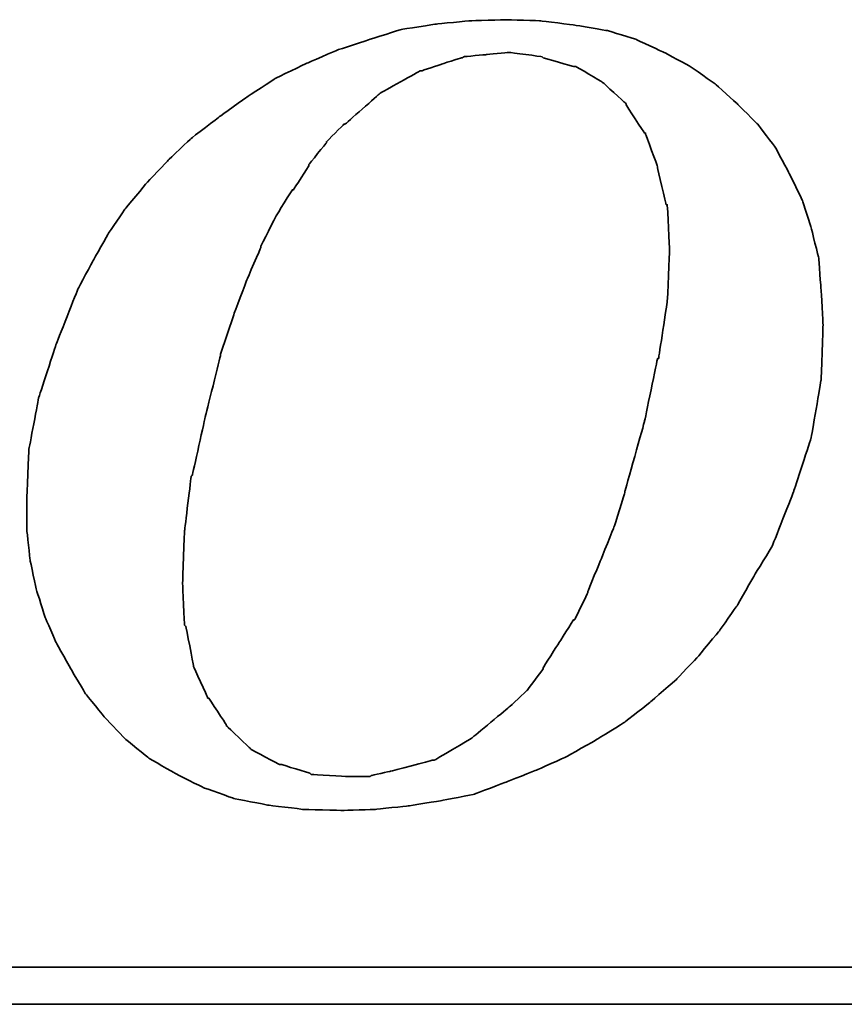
# Model space of a CAD drawing. Header units: millimetres. Extents: x 3 to 189, y 1 to 96.
# Tile 43 of 48: x 150.31 to 152.02, y 47.99 to 50.03. Entities that reach past the tile are written whole.
import ezdxf

# ---------------------------------------------------------------- set-up
doc = ezdxf.new("R2010")
doc.units = ezdxf.units.MM
doc.header["$LTSCALE"] = 0.1
doc.layers.add('DIM', color=4, linetype='CONTINUOUS')
doc.layers.add('layer 1', color=7, linetype='CONTINUOUS')

# ---------------------------------------------------------------- blocks, each defined once
blk = doc.blocks.new('TBI MOTION logo(完整正式版)')
at = {"layer": 'layer 1', "color": 22, "lineweight": 35}
for points, knots in [([(35.79625, -6.98375), (35.79625, -6.98375), (36.23125, -7.43875), (36.23125, -7.43875), (36.23125, -7.43875), (36.23125, -7.43875), (36.75625, -7.87125), (36.75625, -7.87125), (36.75625, -7.87125), (36.75625, -7.87125), (37.33125, -8.20375), (37.33125, -8.20375), (37.33125, -8.20375), (37.33125, -8.20375), (37.95625, -8.51875), (37.95625, -8.51875), (37.95625, -8.51875), (37.95625, -8.51875), (38.62625, -8.75875), (38.62625, -8.75875), (38.62625, -8.75875), (38.62625, -8.75875), (39.37125, -8.90375), (39.37125, -8.90375), (39.37125, -8.90375), (39.37125, -8.90375), (40.14125, -8.99875), (40.14125, -8.99875), (40.14125, -8.99875), (40.14125, -8.99875), (41.02625, -9.02375), (41.02625, -9.02375), (41.02625, -9.02375), (41.02625, -9.02375), (41.74625, -8.99875), (41.74625, -8.99875), (41.74625, -8.99875), (41.74625, -8.99875), (42.46625, -8.92375), (42.46625, -8.92375), (42.46625, -8.92375), (42.46625, -8.92375), (43.21125, -8.80625), (43.21125, -8.80625), (43.21125, -8.80625), (43.21125, -8.80625), (43.93125, -8.66375), (43.93125, -8.66375), (43.93125, -8.66375), (43.93125, -8.66375), (44.62625, -8.39875), (44.62625, -8.39875), (44.62625, -8.39875), (44.62625, -8.39875), (45.29625, -8.13375), (45.29625, -8.13375), (45.29625, -8.13375), (45.29625, -8.13375), (45.94625, -7.84375), (45.94625, -7.84375), (45.94625, -7.84375), (45.94625, -7.84375), (46.61625, -7.46375), (46.61625, -7.46375), (46.61625, -7.46375), (46.61625, -7.46375), (47.24125, -7.07875), (47.24125, -7.07875), (47.24125, -7.07875), (47.24125, -7.07875), (47.81625, -6.62375), (47.81625, -6.62375), (47.81625, -6.62375), (47.81625, -6.62375), (48.36875, -6.14375), (48.36875, -6.14375), (48.36875, -6.14375), (48.36875, -6.14375), (48.84625, -5.64125), (48.84625, -5.64125), (48.84625, -5.64125), (48.84625, -5.64125), (49.32625, -5.06375), (49.32625, -5.06375), (49.32625, -5.06375), (49.32625, -5.06375), (49.71125, -4.51374), (49.71125, -4.51374), (49.71125, -4.51374), (49.71125, -4.51374), (50.09625, -3.83874), (50.09625, -3.83874), (50.09625, -3.83874), (50.09625, -3.83874), (50.48125, -3.21374), (50.48125, -3.21374), (50.48125, -3.21374), (50.48125, -3.21374), (50.96125, -1.99125), (50.96125, -1.99125), (50.96125, -1.99125), (50.96125, -1.99125), (51.34375, -0.81875), (51.34375, -0.81875), (51.34375, -0.81875), (51.34375, -0.81875), (51.56125, 0.45624), (51.56125, 0.45624), (51.56125, 0.45624), (51.56125, 0.45624), (51.60625, 1.67624), (51.60625, 1.67624), (51.60625, 1.67624), (51.60625, 1.67624), (51.56125, 2.44625), (51.56125, 2.44625), (51.56125, 2.44625), (51.56125, 2.44625), (51.51125, 3.14125), (51.51125, 3.14125), (51.51125, 3.14125), (51.51125, 3.14125), (51.34375, 3.81125), (51.34375, 3.81125), (51.34375, 3.81125), (51.34375, 3.81125), (51.15125, 4.41125), (51.15125, 4.41125), (51.15125, 4.41125), (51.15125, 4.41125), (50.86125, 5.01125), (50.86125, 5.01125), (50.86125, 5.01125), (50.86125, 5.01125), (50.55125, 5.58875), (50.55125, 5.58875), (50.55125, 5.58875), (50.55125, 5.58875), (50.16625, 6.09125), (50.16625, 6.09125), (50.16625, 6.09125), (50.16625, 6.09125), (49.71125, 6.54875), (49.71125, 6.54875), (49.71125, 6.54875), (49.71125, 6.54875), (49.23125, 6.98125), (49.23125, 6.98125), (49.23125, 6.98125), (49.23125, 6.98125), (48.67875, 7.36625), (48.67875, 7.36625), (48.67875, 7.36625), (48.67875, 7.36625), (48.10375, 7.67625), (48.10375, 7.67625), (48.10375, 7.67625), (48.10375, 7.67625), (47.48125, 7.96375), (47.48125, 7.96375), (47.48125, 7.96375), (47.48125, 7.96375), (46.85625, 8.15625), (46.85625, 8.15625), (46.85625, 8.15625), (46.85625, 8.15625), (46.13625, 8.27624), (46.13625, 8.27624), (46.13625, 8.27624), (46.13625, 8.27624), (45.39125, 8.37125), (45.39125, 8.37125), (45.39125, 8.37125), (45.39125, 8.37125), (44.62625, 8.39624), (44.62625, 8.39624), (44.62625, 8.39624), (44.62625, 8.39624), (43.83625, 8.37125), (43.83625, 8.37125), (43.83625, 8.37125), (43.83625, 8.37125), (43.09125, 8.30125), (43.09125, 8.30125), (43.09125, 8.30125), (43.09125, 8.30125), (42.32125, 8.18125), (42.32125, 8.18125), (42.32125, 8.18125), (42.32125, 8.18125), (41.62875, 7.96375), (41.62875, 7.96375), (41.62875, 7.96375), (41.62875, 7.96375), (40.90625, 7.72625), (40.90625, 7.72625), (40.90625, 7.72625), (40.90625, 7.72625), (40.23624, 7.43625), (40.23624, 7.43625), (40.23624, 7.43625), (40.23624, 7.43625), (39.54124, 7.10125), (39.54124, 7.10125), (39.54124, 7.10125), (39.54124, 7.10125), (38.91625, 6.69125), (38.91625, 6.69125), (38.91625, 6.69125), (38.91625, 6.69125), (38.31625, 6.26125), (38.31625, 6.26125), (38.31625, 6.26125), (38.31625, 6.26125), (37.69125, 5.78125), (37.69125, 5.78125), (37.69125, 5.78125), (37.69125, 5.78125), (37.18625, 5.30125), (37.18625, 5.30125), (37.18625, 5.30125), (37.18625, 5.30125), (36.70625, 4.79624), (36.70625, 4.79624), (36.70625, 4.79624), (36.70625, 4.79624), (36.23125, 4.22125), (36.23125, 4.22125), (36.23125, 4.22125), (36.23125, 4.22125), (35.87124, 3.69375), (35.87124, 3.69375), (35.87124, 3.69375), (35.87124, 3.69375), (35.53125, 3.09125), (35.53125, 3.09125), (35.53125, 3.09125), (35.53125, 3.09125), (35.19875, 2.47125), (35.19875, 2.47125), (35.19875, 2.47125), (35.19875, 2.47125), (34.71625, 1.24625), (34.71625, 1.24625), (34.71625, 1.24625), (34.71625, 1.24625), (34.33125, 0.06874), (34.33125, 0.06874), (34.33125, 0.06874), (34.33125, 0.06874), (34.11625, -1.07875), (34.11625, -1.07875), (34.11625, -1.07875), (34.11625, -1.07875), (34.07125, -2.15875), (34.07125, -2.15875), (34.07125, -2.15875), (34.07125, -2.15875), (34.07125, -2.85375), (34.07125, -2.85375), (34.07125, -2.85375), (34.07125, -2.85375), (34.14125, -3.50375), (34.14125, -3.50375), (34.14125, -3.50375), (34.14125, -3.50375), (34.28625, -4.17375), (34.28625, -4.17375), (34.28625, -4.17375), (34.28625, -4.17375), (34.47625, -4.77624), (34.47625, -4.77624), (34.47625, -4.77624), (34.47625, -4.77624), (34.71625, -5.32625), (34.71625, -5.32625), (34.71625, -5.32625), (34.71625, -5.32625), (35.05375, -5.92875), (35.05375, -5.92875), (35.05375, -5.92875), (35.05375, -5.92875), (35.36375, -6.45375), (35.36375, -6.45375), (35.36375, -6.45375), (35.36375, -6.45375), (35.79625, -6.98375), (35.79625, -6.98375)], [0, 0, 0, 0, 0.01388889, 0.01388889, 0.01388889, 0.0138889, 0.02777778, 0.02777778, 0.02777778, 0.02777779, 0.04166667, 0.04166667, 0.04166667, 0.04166668, 0.05555556, 0.05555556, 0.05555556, 0.05555557, 0.06944444, 0.06944444, 0.06944444, 0.06944445, 0.08333333, 0.08333333, 0.08333333, 0.08333334, 0.09722222, 0.09722222, 0.09722222, 0.09722223, 0.11111111, 0.11111111, 0.11111111, 0.11111112, 0.125, 0.125, 0.125, 0.12500001, 0.13888889, 0.13888889, 0.13888889, 0.1388889, 0.15277778, 0.15277778, 0.15277778, 0.15277779, 0.16666667, 0.16666667, 0.16666667, 0.16666668, 0.18055556, 0.18055556, 0.18055556, 0.18055557, 0.19444444, 0.19444444, 0.19444444, 0.19444445, 0.20833333, 0.20833333, 0.20833333, 0.20833334, 0.22222222, 0.22222222, 0.22222222, 0.22222223, 0.23611111, 0.23611111, 0.23611111, 0.23611112, 0.25, 0.25, 0.25, 0.25000001, 0.26388889, 0.26388889, 0.26388889, 0.2638889, 0.27777778, 0.27777778, 0.27777778, 0.27777779, 0.29166667, 0.29166667, 0.29166667, 0.29166668, 0.30555556, 0.30555556, 0.30555556, 0.30555557, 0.31944444, 0.31944444, 0.31944444, 0.31944445, 0.33333333, 0.33333333, 0.33333333, 0.33333334, 0.34722222, 0.34722222, 0.34722222, 0.34722223, 0.36111111, 0.36111111, 0.36111111, 0.36111112, 0.375, 0.375, 0.375, 0.37500001, 0.38888889, 0.38888889, 0.38888889, 0.3888889, 0.40277778, 0.40277778, 0.40277778, 0.40277779, 0.41666667, 0.41666667, 0.41666667, 0.41666668, 0.43055556, 0.43055556, 0.43055556, 0.43055557, 0.44444444, 0.44444444, 0.44444444, 0.44444445, 0.45833333, 0.45833333, 0.45833333, 0.45833334, 0.47222222, 0.47222222, 0.47222222, 0.47222223, 0.48611111, 0.48611111, 0.48611111, 0.48611112, 0.5, 0.5, 0.5, 0.50000001, 0.51388889, 0.51388889, 0.51388889, 0.5138889, 0.52777778, 0.52777778, 0.52777778, 0.52777779, 0.54166667, 0.54166667, 0.54166667, 0.54166668, 0.55555556, 0.55555556, 0.55555556, 0.55555557, 0.56944444, 0.56944444, 0.56944444, 0.56944445, 0.58333333, 0.58333333, 0.58333333, 0.58333334, 0.59722222, 0.59722222, 0.59722222, 0.59722223, 0.61111111, 0.61111111, 0.61111111, 0.61111112, 0.625, 0.625, 0.625, 0.62500001, 0.63888889, 0.63888889, 0.63888889, 0.6388889, 0.65277778, 0.65277778, 0.65277778, 0.65277779, 0.66666667, 0.66666667, 0.66666667, 0.66666668, 0.68055556, 0.68055556, 0.68055556, 0.68055557, 0.69444444, 0.69444444, 0.69444444, 0.69444445, 0.70833333, 0.70833333, 0.70833333, 0.70833334, 0.72222222, 0.72222222, 0.72222222, 0.72222223, 0.73611111, 0.73611111, 0.73611111, 0.73611112, 0.75, 0.75, 0.75, 0.75000001, 0.76388889, 0.76388889, 0.76388889, 0.7638889, 0.77777778, 0.77777778, 0.77777778, 0.77777779, 0.79166667, 0.79166667, 0.79166667, 0.79166668, 0.80555556, 0.80555556, 0.80555556, 0.80555557, 0.81944444, 0.81944444, 0.81944444, 0.81944445, 0.83333333, 0.83333333, 0.83333333, 0.83333334, 0.84722222, 0.84722222, 0.84722222, 0.84722223, 0.86111111, 0.86111111, 0.86111111, 0.86111112, 0.875, 0.875, 0.875, 0.87500001, 0.88888889, 0.88888889, 0.88888889, 0.8888889, 0.90277778, 0.90277778, 0.90277778, 0.90277779, 0.91666667, 0.91666667, 0.91666667, 0.91666668, 0.93055556, 0.93055556, 0.93055556, 0.93055557, 0.94444444, 0.94444444, 0.94444444, 0.94444445, 0.95833333, 0.95833333, 0.95833333, 0.95833334, 0.97222222, 0.97222222, 0.97222222, 0.97222223, 0.98611111, 0.98611111, 0.98611111, 0.98611112, 1, 1, 1, 1]), ([(38.33875, 1.03124), (38.33875, 1.03124), (38.62625, 1.89625), (38.62625, 1.89625), (38.62625, 1.89625), (38.62625, 1.89625), (38.91625, 2.66375), (38.91625, 2.66375), (38.91625, 2.66375), (38.91625, 2.66375), (39.22625, 3.38125), (39.22625, 3.38125), (39.22625, 3.38125), (39.22625, 3.38125), (39.22625, 3.40624), (39.22625, 3.40624), (39.22625, 3.40624), (39.22625, 3.40624), (39.56124, 4.07624), (39.56124, 4.07624), (39.56124, 4.07624), (39.56124, 4.07624), (39.92125, 4.65125), (39.92125, 4.65125), (39.92125, 4.65125), (39.92125, 4.65125), (39.94625, 4.65125), (39.94625, 4.65125), (39.94625, 4.65125), (39.94625, 4.65125), (40.28125, 5.17875), (40.28125, 5.17875), (40.28125, 5.17875), (40.28125, 5.17875), (40.28125, 5.20375), (40.28125, 5.20375), (40.28125, 5.20375), (40.28125, 5.20375), (40.66875, 5.68625), (40.66875, 5.68625), (40.66875, 5.68625), (40.66875, 5.68625), (40.66875, 5.70625), (40.66875, 5.70625), (40.66875, 5.70625), (40.66875, 5.70625), (41.05124, 6.09125), (41.05124, 6.09125), (41.05124, 6.09125), (41.05124, 6.09125), (41.07625, 6.09125), (41.07625, 6.09125), (41.07625, 6.09125), (41.07625, 6.09125), (41.84125, 6.76625), (41.84125, 6.76625), (41.84125, 6.76625), (41.84125, 6.76625), (41.86625, 6.78625), (41.86625, 6.78625), (41.86625, 6.78625), (41.86625, 6.78625), (42.73125, 7.26624), (42.73125, 7.26624), (42.73125, 7.26624), (42.73125, 7.26624), (42.75625, 7.26624), (42.75625, 7.26624), (42.75625, 7.26624), (42.75625, 7.26624), (43.18625, 7.41125), (43.18625, 7.41125), (43.18625, 7.41125), (43.18625, 7.41125), (43.64125, 7.55625), (43.64125, 7.55625), (43.64125, 7.55625), (43.64125, 7.55625), (43.66625, 7.55625), (43.66625, 7.55625), (43.66625, 7.55625), (43.66625, 7.55625), (43.69125, 7.58124), (43.69125, 7.58124), (43.69125, 7.58124), (43.69125, 7.58124), (44.19125, 7.62625), (44.19125, 7.62625), (44.19125, 7.62625), (44.19125, 7.62625), (44.67125, 7.67625), (44.67125, 7.67625), (44.67125, 7.67625), (44.67125, 7.67625), (44.69625, 7.67625), (44.69625, 7.67625), (44.69625, 7.67625), (44.69625, 7.67625), (45.41875, 7.58124), (45.41875, 7.58124), (45.41875, 7.58124), (45.41875, 7.58124), (45.44125, 7.55625), (45.44125, 7.55625), (45.44125, 7.55625), (45.44125, 7.55625), (46.11125, 7.36625), (46.11125, 7.36625), (46.11125, 7.36625), (46.11125, 7.36625), (46.13625, 7.36625), (46.13625, 7.36625), (46.13625, 7.36625), (46.13625, 7.36625), (46.15875, 7.36625), (46.15875, 7.36625), (46.15875, 7.36625), (46.15875, 7.36625), (46.73625, 7.02624), (46.73625, 7.02624), (46.73625, 7.02624), (46.73625, 7.02624), (46.76125, 7.00624), (46.76125, 7.00624), (46.76125, 7.00624), (46.76125, 7.00624), (47.24125, 6.57124), (47.24125, 6.57124), (47.24125, 6.57124), (47.24125, 6.57124), (47.26625, 6.54875), (47.26625, 6.54875), (47.26625, 6.54875), (47.26625, 6.54875), (47.26625, 6.52375), (47.26625, 6.52375), (47.26625, 6.52375), (47.26625, 6.52375), (47.67375, 5.89875), (47.67375, 5.89875), (47.67375, 5.89875), (47.67375, 5.89875), (47.69625, 5.89875), (47.69625, 5.89875), (47.69625, 5.89875), (47.69625, 5.89875), (47.69625, 5.87625), (47.69625, 5.87625), (47.69625, 5.87625), (47.69625, 5.87625), (47.96125, 5.15625), (47.96125, 5.15625), (47.96125, 5.15625), (47.96125, 5.15625), (47.96125, 5.13125), (47.96125, 5.13125), (47.96125, 5.13125), (47.96125, 5.13125), (48.15125, 4.31875), (48.15125, 4.31875), (48.15125, 4.31875), (48.15125, 4.31875), (48.17625, 4.31875), (48.17625, 4.31875), (48.17625, 4.31875), (48.17625, 4.31875), (48.17625, 4.29125), (48.17625, 4.29125), (48.17625, 4.29125), (48.17625, 4.29125), (48.22625, 3.33125), (48.22625, 3.33125), (48.22625, 3.33125), (48.22625, 3.33125), (48.22625, 3.30875), (48.22625, 3.30875), (48.22625, 3.30875), (48.22625, 3.30875), (48.17625, 2.20624), (48.17625, 2.20624), (48.17625, 2.20624), (48.17625, 2.20624), (48.17625, 2.18124), (48.17625, 2.18124), (48.17625, 2.18124), (48.17625, 2.18124), (47.98375, 0.93624), (47.98375, 0.93624), (47.98375, 0.93624), (47.98375, 0.93624), (47.96125, 0.93624), (47.96125, 0.93624), (47.96125, 0.93624), (47.96125, 0.93624), (47.67375, -0.45874), (47.67375, -0.45874), (47.67375, -0.45874), (47.67375, -0.45874), (47.24125, -1.99125), (47.24125, -1.99125), (47.24125, -1.99125), (47.24125, -1.99125), (47.24125, -2.01874), (47.24125, -2.01874), (47.24125, -2.01874), (47.24125, -2.01874), (47.00125, -2.78375), (47.00125, -2.78375), (47.00125, -2.78375), (47.00125, -2.78375), (46.71125, -3.50375), (46.71125, -3.50375), (46.71125, -3.50375), (46.71125, -3.50375), (46.42625, -4.19875), (46.42625, -4.19875), (46.42625, -4.19875), (46.42625, -4.19875), (46.42625, -4.22375), (46.42625, -4.22375), (46.42625, -4.22375), (46.42625, -4.22375), (46.13625, -4.82374), (46.13625, -4.82374), (46.13625, -4.82374), (46.13625, -4.82374), (46.11125, -4.82374), (46.11125, -4.82374), (46.11125, -4.82374), (46.11125, -4.82374), (45.77625, -5.35125), (45.77625, -5.35125), (45.77625, -5.35125), (45.77625, -5.35125), (45.44125, -5.87875), (45.44125, -5.87875), (45.44125, -5.87875), (45.44125, -5.87875), (45.44125, -5.90375), (45.44125, -5.90375), (45.44125, -5.90375), (45.44125, -5.90375), (45.10625, -6.35875), (45.10625, -6.35875), (45.10625, -6.35875), (45.10625, -6.35875), (45.08125, -6.38375), (45.08125, -6.38375), (45.08125, -6.38375), (45.08125, -6.38375), (44.69625, -6.74375), (44.69625, -6.74375), (44.69625, -6.74375), (44.69625, -6.74375), (43.88375, -7.41625), (43.88375, -7.41625), (43.88375, -7.41625), (43.88375, -7.41625), (43.85625, -7.43875), (43.85625, -7.43875), (43.85625, -7.43875), (43.85625, -7.43875), (43.04125, -7.91875), (43.04125, -7.91875), (43.04125, -7.91875), (43.04125, -7.91875), (43.01625, -7.91875), (43.01625, -7.91875), (43.01625, -7.91875), (43.01625, -7.91875), (42.99625, -7.91875), (42.99625, -7.91875), (42.99625, -7.91875), (42.99625, -7.91875), (42.08125, -8.15875), (42.08125, -8.15875), (42.08125, -8.15875), (42.08125, -8.15875), (41.65125, -8.25625), (41.65125, -8.25625), (41.65125, -8.25625), (41.65125, -8.25625), (41.62875, -8.27875), (41.62875, -8.27875), (41.62875, -8.27875), (41.62875, -8.27875), (41.60125, -8.27875), (41.60125, -8.27875), (41.60125, -8.27875), (41.60125, -8.27875), (41.12125, -8.27875), (41.12125, -8.27875), (41.12125, -8.27875), (41.12125, -8.27875), (40.35624, -8.23125), (40.35624, -8.23125), (40.35624, -8.23125), (40.35624, -8.23125), (40.33125, -8.23125), (40.33125, -8.23125), (40.33125, -8.23125), (40.33125, -8.23125), (40.30625, -8.20375), (40.30625, -8.20375), (40.30625, -8.20375), (40.30625, -8.20375), (39.68375, -8.01375), (39.68375, -8.01375), (39.68375, -8.01375), (39.68375, -8.01375), (39.66124, -8.01375), (39.66124, -8.01375), (39.66124, -8.01375), (39.66124, -8.01375), (39.63625, -8.01375), (39.63625, -8.01375), (39.63625, -8.01375), (39.63625, -8.01375), (39.01125, -7.67875), (39.01125, -7.67875), (39.01125, -7.67875), (39.01125, -7.67875), (38.98875, -7.65375), (38.98875, -7.65375), (38.98875, -7.65375), (38.98875, -7.65375), (38.48625, -7.17375), (38.48625, -7.17375), (38.48625, -7.17375), (38.48625, -7.17375), (38.45875, -7.14875), (38.45875, -7.14875), (38.45875, -7.14875), (38.45875, -7.14875), (38.45875, -7.12875), (38.45875, -7.12875), (38.45875, -7.12875), (38.45875, -7.12875), (38.07625, -6.54875), (38.07625, -6.54875), (38.07625, -6.54875), (38.07625, -6.54875), (38.05125, -6.54875), (38.05125, -6.54875), (38.05125, -6.54875), (38.05125, -6.54875), (38.05125, -6.52875), (38.05125, -6.52875), (38.05125, -6.52875), (38.05125, -6.52875), (37.74125, -5.85375), (37.74125, -5.85375), (37.74125, -5.85375), (37.74125, -5.85375), (37.74125, -5.82875), (37.74125, -5.82875), (37.74125, -5.82875), (37.74125, -5.82875), (37.57375, -4.96875), (37.57375, -4.96875), (37.57375, -4.96875), (37.57375, -4.96875), (37.54625, -4.94375), (37.54625, -4.94375), (37.54625, -4.94375), (37.54625, -4.94375), (37.50125, -4.03375), (37.50125, -4.03375), (37.50125, -4.03375), (37.50125, -4.03375), (37.50125, -4.00875), (37.50125, -4.00875), (37.50125, -4.00875), (37.50125, -4.00875), (37.54625, -2.85375), (37.54625, -2.85375), (37.54625, -2.85375), (37.54625, -2.85375), (37.69125, -1.65875), (37.69125, -1.65875), (37.69125, -1.65875), (37.69125, -1.65875), (37.71624, -1.63375), (37.71624, -1.63375), (37.71624, -1.63375), (37.71624, -1.63375), (38.00375, -0.33875), (38.00375, -0.33875), (38.00375, -0.33875), (38.00375, -0.33875), (38.33875, 1.00624), (38.33875, 1.00624), (38.33875, 1.00624), (38.33875, 1.00624), (38.33875, 1.03124), (38.33875, 1.03124)], [0, 0, 0, 0, 0.01010101, 0.01010101, 0.01010101, 0.01010102, 0.02020202, 0.02020202, 0.02020202, 0.02020203, 0.03030303, 0.03030303, 0.03030303, 0.03030304, 0.04040404, 0.04040404, 0.04040404, 0.04040405, 0.05050505, 0.05050505, 0.05050505, 0.05050506, 0.06060606, 0.06060606, 0.06060606, 0.06060607, 0.07070707, 0.07070707, 0.07070707, 0.07070708, 0.08080808, 0.08080808, 0.08080808, 0.08080809, 0.09090909, 0.09090909, 0.09090909, 0.0909091, 0.1010101, 0.1010101, 0.1010101, 0.10101011, 0.11111111, 0.11111111, 0.11111111, 0.11111112, 0.12121212, 0.12121212, 0.12121212, 0.12121213, 0.13131313, 0.13131313, 0.13131313, 0.13131314, 0.14141414, 0.14141414, 0.14141414, 0.14141415, 0.15151515, 0.15151515, 0.15151515, 0.15151516, 0.16161616, 0.16161616, 0.16161616, 0.16161617, 0.17171717, 0.17171717, 0.17171717, 0.17171718, 0.18181818, 0.18181818, 0.18181818, 0.18181819, 0.19191919, 0.19191919, 0.19191919, 0.1919192, 0.2020202, 0.2020202, 0.2020202, 0.20202021, 0.21212121, 0.21212121, 0.21212121, 0.21212122, 0.22222222, 0.22222222, 0.22222222, 0.22222223, 0.23232323, 0.23232323, 0.23232323, 0.23232324, 0.24242424, 0.24242424, 0.24242424, 0.24242425, 0.25252525, 0.25252525, 0.25252525, 0.25252526, 0.26262626, 0.26262626, 0.26262626, 0.26262627, 0.27272727, 0.27272727, 0.27272727, 0.27272728, 0.28282828, 0.28282828, 0.28282828, 0.28282829, 0.29292929, 0.29292929, 0.29292929, 0.2929293, 0.3030303, 0.3030303, 0.3030303, 0.30303031, 0.31313131, 0.31313131, 0.31313131, 0.31313132, 0.32323232, 0.32323232, 0.32323232, 0.32323233, 0.33333333, 0.33333333, 0.33333333, 0.33333334, 0.34343434, 0.34343434, 0.34343434, 0.34343435, 0.35353535, 0.35353535, 0.35353535, 0.35353536, 0.36363636, 0.36363636, 0.36363636, 0.36363637, 0.37373737, 0.37373737, 0.37373737, 0.37373738, 0.38383838, 0.38383838, 0.38383838, 0.38383839, 0.39393939, 0.39393939, 0.39393939, 0.3939394, 0.4040404, 0.4040404, 0.4040404, 0.40404041, 0.41414141, 0.41414141, 0.41414141, 0.41414142, 0.42424242, 0.42424242, 0.42424242, 0.42424243, 0.43434343, 0.43434343, 0.43434343, 0.43434344, 0.44444444, 0.44444444, 0.44444444, 0.44444445, 0.45454545, 0.45454545, 0.45454545, 0.45454546, 0.46464646, 0.46464646, 0.46464646, 0.46464647, 0.47474747, 0.47474747, 0.47474747, 0.47474748, 0.48484848, 0.48484848, 0.48484848, 0.48484849, 0.49494949, 0.49494949, 0.49494949, 0.4949495, 0.50505051, 0.50505051, 0.50505051, 0.50505052, 0.51515152, 0.51515152, 0.51515152, 0.51515153, 0.52525253, 0.52525253, 0.52525253, 0.52525254, 0.53535354, 0.53535354, 0.53535354, 0.53535355, 0.54545455, 0.54545455, 0.54545455, 0.54545456, 0.55555556, 0.55555556, 0.55555556, 0.55555557, 0.56565657, 0.56565657, 0.56565657, 0.56565658, 0.57575758, 0.57575758, 0.57575758, 0.57575759, 0.58585859, 0.58585859, 0.58585859, 0.5858586, 0.5959596, 0.5959596, 0.5959596, 0.59595961, 0.60606061, 0.60606061, 0.60606061, 0.60606062, 0.61616162, 0.61616162, 0.61616162, 0.61616163, 0.62626263, 0.62626263, 0.62626263, 0.62626264, 0.63636364, 0.63636364, 0.63636364, 0.63636365, 0.64646465, 0.64646465, 0.64646465, 0.64646466, 0.65656566, 0.65656566, 0.65656566, 0.65656567, 0.66666667, 0.66666667, 0.66666667, 0.66666668, 0.67676768, 0.67676768, 0.67676768, 0.67676769, 0.68686869, 0.68686869, 0.68686869, 0.6868687, 0.6969697, 0.6969697, 0.6969697, 0.69696971, 0.70707071, 0.70707071, 0.70707071, 0.70707072, 0.71717172, 0.71717172, 0.71717172, 0.71717173, 0.72727273, 0.72727273, 0.72727273, 0.72727274, 0.73737374, 0.73737374, 0.73737374, 0.73737375, 0.74747475, 0.74747475, 0.74747475, 0.74747476, 0.75757576, 0.75757576, 0.75757576, 0.75757577, 0.76767677, 0.76767677, 0.76767677, 0.76767678, 0.77777778, 0.77777778, 0.77777778, 0.77777779, 0.78787879, 0.78787879, 0.78787879, 0.7878788, 0.7979798, 0.7979798, 0.7979798, 0.79797981, 0.80808081, 0.80808081, 0.80808081, 0.80808082, 0.81818182, 0.81818182, 0.81818182, 0.81818183, 0.82828283, 0.82828283, 0.82828283, 0.82828284, 0.83838384, 0.83838384, 0.83838384, 0.83838385, 0.84848485, 0.84848485, 0.84848485, 0.84848486, 0.85858586, 0.85858586, 0.85858586, 0.85858587, 0.86868687, 0.86868687, 0.86868687, 0.86868688, 0.87878788, 0.87878788, 0.87878788, 0.87878789, 0.88888889, 0.88888889, 0.88888889, 0.8888889, 0.8989899, 0.8989899, 0.8989899, 0.89898991, 0.90909091, 0.90909091, 0.90909091, 0.90909092, 0.91919192, 0.91919192, 0.91919192, 0.91919193, 0.92929293, 0.92929293, 0.92929293, 0.92929294, 0.93939394, 0.93939394, 0.93939394, 0.93939395, 0.94949495, 0.94949495, 0.94949495, 0.94949496, 0.95959596, 0.95959596, 0.95959596, 0.95959597, 0.96969697, 0.96969697, 0.96969697, 0.96969698, 0.97979798, 0.97979798, 0.97979798, 0.97979799, 0.98989899, 0.98989899, 0.98989899, 0.989899, 1, 1, 1, 1]), ([(75.90875, -9.47875), (75.90875, -9.47875), (75.90875, -12.28625), (75.90875, -12.28625), (75.90875, -12.28625), (75.90875, -12.28625), (75.90875, -12.47875), (75.90875, -12.47875), (75.90875, -12.47875), (75.90875, -12.47875), (75.71625, -12.47875), (75.71625, -12.47875), (75.71625, -12.47875), (75.71625, -12.47875), (-88.32875, -12.47875), (-88.32875, -12.47875), (-88.32875, -12.47875), (-88.32875, -12.47875), (-88.32875, -13.29375), (-88.32875, -13.29375), (-88.32875, -13.29375), (-88.32875, -13.29375), (82.89125, -13.29375), (82.89125, -13.29375), (82.89125, -13.29375), (82.89125, -13.29375), (75.90875, -9.47875), (75.90875, -9.47875)], [0, 0, 0, 0, 0.14285714, 0.14285714, 0.14285714, 0.14285715, 0.28571429, 0.28571429, 0.28571429, 0.2857143, 0.42857143, 0.42857143, 0.42857143, 0.42857144, 0.57142857, 0.57142857, 0.57142857, 0.57142858, 0.71428571, 0.71428571, 0.71428571, 0.71428572, 0.85714286, 0.85714286, 0.85714286, 0.85714287, 1, 1, 1, 1])]:
    blk.add_open_spline(points, degree=3, knots=knots, dxfattribs=at)

msp = doc.modelspace()

# ---------------------------------------------------------------- block references
at = {"layer": 'DIM', "color": 7, "xscale": 0.0941540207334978, "yscale": 0.0941540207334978, "zscale": 0.0941540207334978}
msp.add_blockref('TBI MOTION logo(完整正式版)', (147.1157, 49.2369), dxfattribs=at)

doc.saveas('drawing.dxf')
